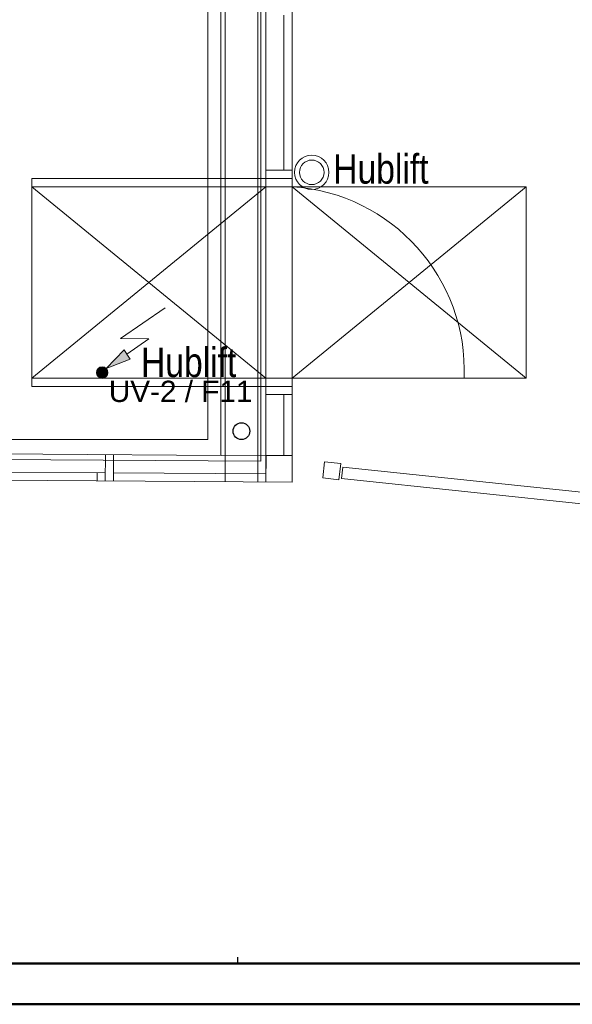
# Model space of a CAD drawing. Extents: x -321 to 526, y -52 to 542.
# Tile 3 of 56: x -57 to 11, y -52 to 68. Entities that reach past the tile are written whole.
import ezdxf
from ezdxf.lldxf.tags import DXFTag

# ---------------------------------------------------------------- set-up
doc = ezdxf.new("R2010")
doc.units = 0
doc.layers.get('0').update_dxf_attribs({"lineweight": 35})
for name, color, linetype, lineweight, true_color in [('Bereich UV2', 3, 'Continuous', 18, 0x00ff00), ('E_449_Niederspannungsinstallationen_Elektro', 1, 'Continuous', 18, 0xff0000), ('E_449_Niederspannungsinstallationen_Stromkreise', 1, 'Continuous', 25, 0xff0000), ('E_449_Text-Allg', 1, 'Continuous', 25, 0xff0000), ('Rahmen', 7, 'Continuous', 35, 0x009900)]:
    doc.layers.add(name, color=color, linetype=linetype, lineweight=lineweight, true_color=true_color)
for name, color, linetype, lineweight in [('D-501 Deckenspiegel Gebäude', 7, 'Continuous', 25), ('E_Legende', 7, 'Continuous', 18), ('PLAN_D-501 Deckenspiegel', 7, 'Continuous', 25)]:
    doc.layers.add(name, color=color, linetype=linetype, lineweight=lineweight)
doc.styles.get("Standard").update_dxf_attribs({"font": 'arial.ttf'})
tags = doc.linetypes.add('ALL_S14', pattern=[0.1, 0.05, -0.05]).pattern_tags.tags
tags[6:7] = [DXFTag(74, 4), DXFTag(75, 0), DXFTag(340, '0'), DXFTag(46, 1.0), DXFTag(50, 0.0), DXFTag(44, 0.0), DXFTag(45, 0.0)]
tags[4:5] = [DXFTag(74, 4), DXFTag(75, 0), DXFTag(340, '0'), DXFTag(46, 1.0), DXFTag(50, 0.0), DXFTag(44, 0.0), DXFTag(45, 0.0)]
tags = doc.linetypes.add('VERDECKT2_S2', pattern=[0.135, 0.1, -0.035]).pattern_tags.tags
tags[6:7] = [DXFTag(74, 4), DXFTag(75, 0), DXFTag(340, '0'), DXFTag(46, 1.0), DXFTag(50, 0.0), DXFTag(44, 0.0), DXFTag(45, 0.0)]
tags[4:5] = [DXFTag(74, 4), DXFTag(75, 0), DXFTag(340, '0'), DXFTag(46, 1.0), DXFTag(50, 0.0), DXFTag(44, 0.0), DXFTag(45, 0.0)]

# ---------------------------------------------------------------- blocks, each defined once
blk = doc.blocks.new('Referenz-A07MYS7IRK', base_point=(-281.01, -47.12))
at = {"layer": 'D-501 Deckenspiegel Gebäude', "color": 0, "lineweight": 18}
for p, q in [((-32.07, 14.9), (-32.07, 213.61)), ((-33.67, 16.86), (-33.67, 212.07)), ((-84.02, 16.86), (-33.67, 16.86))]:
    blk.add_line(p, q, dxfattribs=at)
at = {"layer": 'D-501 Deckenspiegel Gebäude', "color": 0, "linetype": 'ALL_S14', "lineweight": 13, "ltscale": 0.13}
for p, q in [((-31.57, 11.7), (-31.57, 213.61)), ((-27.57, 11.66), (-27.57, 213.61))]:
    blk.add_line(p, q, dxfattribs=at)
at = {"layer": 'D-501 Deckenspiegel Gebäude', "color": 0, "lineweight": 13}
for p, q in [((-26.57, 48.74), (-26.57, 178.34)), ((-23.37, 47.74), (-23.37, 178.31)), ((-24.38, 49.74), (-24.38, 68.69)), ((-23.37, 49.74), (-26.57, 49.74)), ((-26.57, 48.74), (-55.17, 48.74)), ((-55.17, 48.74), (-55.17, 23.34)), ((-25.16, 48.74), (-27.17, 48.74)), ((-26.57, 48.74), (-26.57, 24.34)), ((-23.37, 48.74), (-26.19, 48.74)), ((-26.57, 47.74), (-55.17, 47.74)), ((-55.17, 47.74), (-26.57, 24.34)), ((-55.17, 24.34), (-26.57, 47.74)), ((-23.37, 47.74), (-26.57, 47.74)), ((-26.57, 24.34), (-55.17, 24.34)), ((-23.37, 24.34), (-27.17, 24.34)), ((-26.57, 11.68), (-26.57, 24.34)), ((-23.37, 24.34), (-2.37, 24.34)), ((-23.37, 11.66), (-23.37, 24.34)), ((-26.57, 23.34), (-55.17, 23.34)), ((-23.37, 23.34), (-27.17, 23.34)), ((-23.37, 22.34), (-26.57, 22.34)), ((-24.38, 14.88), (-24.38, 22.34)), ((-86.12, 15.27), (-26.57, 14.87)), ((-46.22, 11.8), (-46.2, 15)), ((-45.22, 11.79), (-45.2, 14.99)), ((-27.55, 14.88), (-27.57, 11.68)), ((-26.57, 14.89), (-23.37, 14.89)), ((-26.55, 14.88), (-26.57, 11.68)), ((-19.64, 12.16), (-19.43, 14.15)), ((-19.43, 14.15), (-17.44, 13.94)), ((-17.44, 13.94), (-17.65, 11.95)), ((-17.34, 12.11), (-17.19, 13.5)), ((-17.19, 13.5), (156.14, -4.83)), ((-86.12, 12.07), (-23.37, 11.65)), ((-65.17, 12.93), (-46.21, 12.8)), ((-47.21, 11.81), (-47.2, 12.81)), ((-45.21, 12.79), (-26.57, 12.67)), ((-17.65, 11.95), (-19.64, 12.16)), ((155.99, -6.22), (-17.34, 12.11))]:
    blk.add_line(p, q, dxfattribs=at)
at = {"layer": 'D-501 Deckenspiegel Gebäude', "color": 0, "linetype": 'VERDECKT2_S2', "lineweight": 13, "ltscale": 0.13}
for p, q in [((-23.37, 47.74), (5.23, 47.74)), ((-23.37, 47.74), (5.23, 24.34)), ((-23.37, 24.34), (5.23, 47.74)), ((-23.37, 47.74), (-23.37, 24.34)), ((5.23, 47.74), (5.23, 24.34)), ((-23.37, 24.34), (5.23, 24.34))]:
    blk.add_line(p, q, dxfattribs=at)
at = {"layer": 'D-501 Deckenspiegel Gebäude', "color": 0, "lineweight": -2}
blk.add_circle((-29.57, 17.88), 1.02, dxfattribs=at)
at = {"layer": 'D-501 Deckenspiegel Gebäude', "color": 0, "lineweight": 13}
blk.add_ellipse((-24.83, 25.29), major_axis=(22.47, -0.96), ratio=1, start_param=0, end_param=1.548413, dxfattribs=at)
at = {"layer": 'PLAN_D-501 Deckenspiegel', "color": 0, "lineweight": -2}
blk.add_line((-30.01, -47.12), (-30.01, -46.35), dxfattribs=at)
blk = doc.blocks.new('Polylinie-A07MYS7WRK', base_point=(-163.55, 14.21))
at = {"color": 0, "linetype": 'ByBlock', "lineweight": -2, "ltscale": 0.18}
for p, q in [((-27.18, 214.14), (-27.18, 14.21)), ((-27.18, 14.21), (-86.13, 14.6))]:
    blk.add_line(p, q, dxfattribs=at)
blk = doc.blocks.new('Elektroanschluß-A07MYS9ARK', base_point=(-47.29, 24.33))
at = {"lineweight": -2}
blk.add_hatch(color=0, dxfattribs=at).paths.add_polyline_path([(-45.95, 24.75), (-45.91, 25), (-45.99, 25.4), (-46.05, 25.49), (-46.3, 25.65), (-46.53, 25.72), (-46.83, 25.69), (-47.06, 25.55), (-47.22, 25.34), (-47.29, 25.03), (-47.28, 24.84), (-47.04, 24.49), (-46.68, 24.34), (-46.35, 24.37), (-46.1, 24.54)])
at = {"color": 0, "lineweight": -2}
for p, q in [((-38.9, 32.96), (-44.33, 29.18)), ((-44.33, 29.18), (-40.87, 29.15)), ((-40.87, 29.15), (-43.57, 27.29)), ((-46.11, 25.53), (-43.92, 27.82)), ((-43.92, 27.82), (-43.57, 27.29)), ((-43.17, 26.69), (-46.11, 25.53)), ((-43.57, 27.29), (-43.17, 26.69))]:
    blk.add_line(p, q, dxfattribs=at)
blk.add_circle((-46.59, 25.03), 0.7, dxfattribs=at)
blk.add_solid([(-43.17, 26.69), (-43.92, 27.82), (-46.1, 25.53)], dxfattribs=at)
blk = doc.blocks.new('MText-A07MYS9CRK', base_point=(-41.84, 24.49))
at = {"color": 0, "linetype": 'ByBlock', "lineweight": -2, "ltscale": 0.25, "insert": (-41.84, 28.08), "char_height": 3.5892, "attachment_point": 1}
blk.add_mtext('{\\fArial Narrow;Hublift}', dxfattribs=at)
blk = doc.blocks.new('Taster-A07MYSFERK', base_point=(-23.07, 47.39))
at = {"color": 0, "lineweight": -2}
for radius in [2.1, 1.5]:
    blk.add_circle((-20.97, 49.49), radius, dxfattribs=at)
blk = doc.blocks.new('MText-A07MYSFIRK', base_point=(-18.35, 48.11))
at = {"color": 0, "linetype": 'ByBlock', "lineweight": -2, "ltscale": 0.25, "insert": (-18.35, 51.7), "char_height": 3.5892, "attachment_point": 1}
blk.add_mtext('{\\fArial Narrow;Hublift}', dxfattribs=at)
blk = doc.blocks.new('Bauteilbeschriftung-A07MYSHORK', base_point=(-46.64, 21.44))
at = {"color": 0, "linetype": 'ByBlock', "lineweight": -2, "ltscale": 0.25, "insert": (-45.78, 24.04), "char_height": 2.6, "attachment_point": 1}
blk.add_mtext('{\\fArial;UV-2 / F11}', dxfattribs=at)

msp = doc.modelspace()

# ---------------------------------------------------------------- linework, layer by layer
at = {"layer": 'Rahmen', "lineweight": 50, "ltscale": 0.5}
for points in [[(520.43, -52.12), (520.43, 541.88), (-320.57, 541.88), (-320.57, -52.12), (170.43, -52.12), (420.43, -52.12), (520.43, -52.12)], [(515.43, -47.12), (515.43, 536.88), (-300.57, 536.88), (-300.57, -47.12), (165.43, -47.12), (415.43, -47.12), (515.43, -47.12)]]:
    msp.add_lwpolyline(points, close=True, dxfattribs=at)

# ---------------------------------------------------------------- block references
at = {"color": 251, "lineweight": 25, "ltscale": 0.25, "true_color": 0x585858}
msp.add_blockref('Referenz-A07MYS7IRK', (-281.01, -47.12), dxfattribs=at)
at = {"layer": 'Bereich UV2', "ltscale": 0.18}
msp.add_blockref('Polylinie-A07MYS7WRK', (-163.55, 14.21), dxfattribs=at)
at = {"layer": 'E_449_Niederspannungsinstallationen_Elektro', "linetype": 'Continuous', "ltscale": 0.18}
msp.add_blockref('Elektroanschluß-A07MYS9ARK', (-47.29, 24.33), dxfattribs=at)
at = {"layer": 'E_449_Niederspannungsinstallationen_Stromkreise', "ltscale": 0.25}
msp.add_blockref('Bauteilbeschriftung-A07MYSHORK', (-46.64, 21.44), dxfattribs=at)
at = {"layer": 'E_449_Text-Allg', "ltscale": 0.25}
for name, p in [('MText-A07MYSFIRK', (-18.35, 48.11)), ('MText-A07MYS9CRK', (-41.84, 24.49))]:
    msp.add_blockref(name, p, dxfattribs=at)
at = {"layer": 'E_Legende', "color": 1, "linetype": 'Continuous', "ltscale": 0.18, "true_color": 0xff0000}
msp.add_blockref('Taster-A07MYSFERK', (-23.07, 47.39), dxfattribs=at)

doc.saveas('drawing.dxf')
